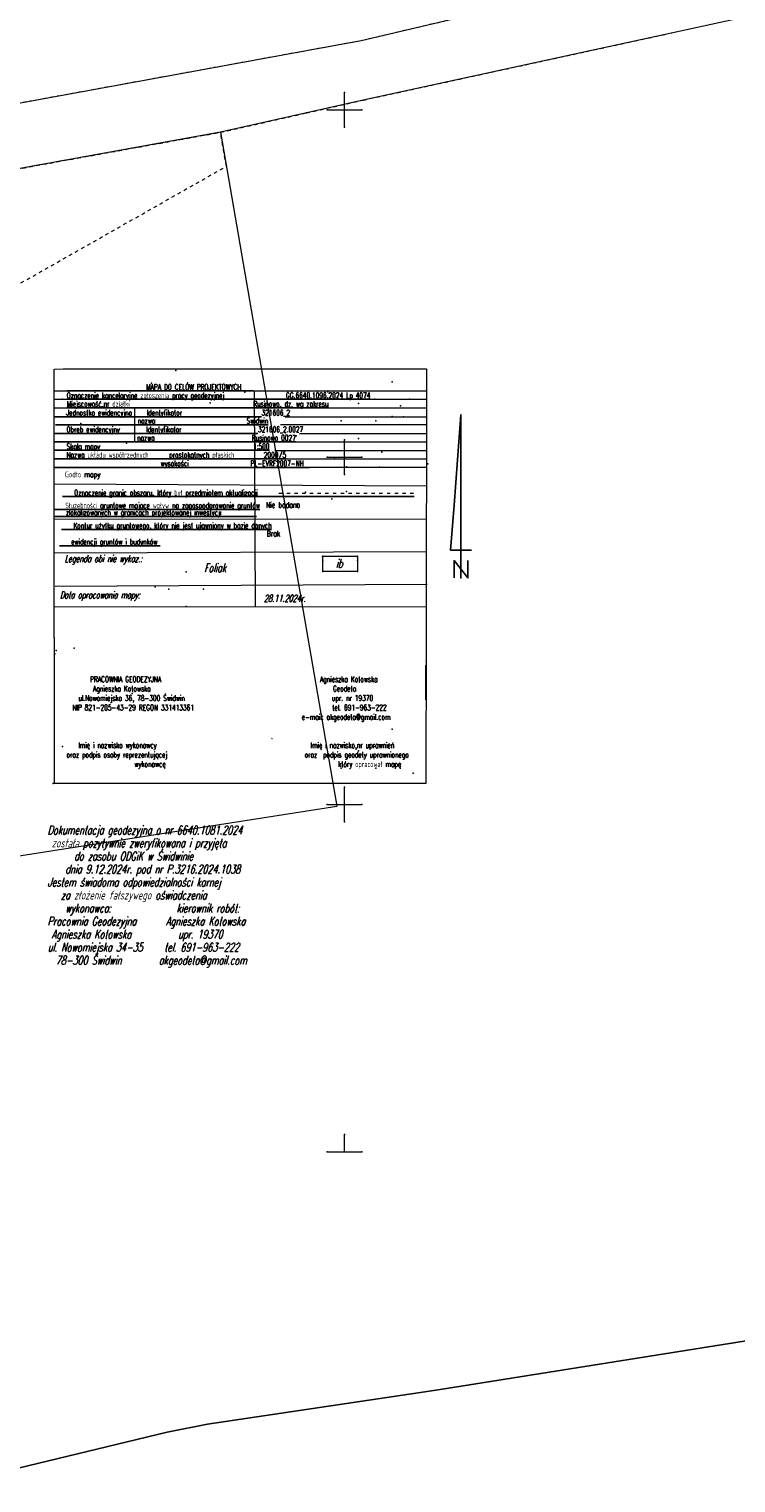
# Model space of a CAD drawing. Header units: metres. Extents: x 5537264 to 5541990, y 5958323 to 5965240.
# Tile 20 of 27: x 5539655 to 5539756, y 5961202 to 5961412. Entities that reach past the tile are written whole.
import ezdxf
from ezdxf.enums import TextEntityAlignment as Align

# ---------------------------------------------------------------- set-up
doc = ezdxf.new("R2010")
doc.units = ezdxf.units.M
doc.linetypes.add('L_0_03', pattern=[1, 0.5, -0.5])
doc.layers.get('0').update_dxf_attribs({"linetype": 'CONTINUOUS', "lineweight": 18})
for name, color, linetype, lineweight in [('121_Punkt_osnowy_szczegolowej_Atr103', 7, 'CONTINUOUS', 18), ('211_Nr_dzialki', 96, 'CONTINUOUS', 18), ('217_kontur_klasyfikacyjny', 3, 'L_0_03', 18), ('218_kontur_uzytku_gruntowego', 3, 'L_0_03', 18), ('219_dzialka_ewidencyjna', 96, 'CONTINUOUS', 18), ('foliak_dla_projektanta', 5, 'CONTINUOUS', 18), ('kraweznik', 7, 'CONTINUOUS', 25), ('opios', 7, 'CONTINUOUS', 18), ('opis_mapy', 7, 'CONTINUOUS', 18), ('przewod_elektroenergetyczny_sredniego_napiecia__linia____symbol', 7, 'CONTINUOUS', 18), ('uwierzytelnienie', 1, 'CONTINUOUS', 18), ('Wstawianie_ramki_sekcyjnej_z_opisem', 7, 'CONTINUOUS', 18)]:
    doc.layers.add(name, color=color, linetype=linetype, lineweight=lineweight)
doc.layers.add('KArta3', color=7, linetype='CONTINUOUS')
doc.styles.get("Standard").update_dxf_attribs({"font": 'simplex.shx'})

# ---------------------------------------------------------------- blocks, each defined once
blk = doc.blocks.new('PLN')
at = {"color": 0, "linetype": 'Continuous', "lineweight": 25, "flags": 128}
for points in [[(0, 27), (0, 47), (-1, 34)], [(-1, 34), (-2, 21)], [(0, 27), (0, 8)], [(-2, 21), (-3, 8), (3, 8)], [(-2, 0), (-2, 5), (2, 0), (2, 5)], [(0, 8), (0, 0)]]:
    blk.add_lwpolyline(points, dxfattribs=at)
blk = doc.blocks.new('GRO')
at = {"layer": '121_Punkt_osnowy_szczegolowej_Atr103', "color": 0, "linetype": 'Continuous'}
blk.add_circle((0, 0), 0.1, dxfattribs=at)

msp = doc.modelspace()

# ---------------------------------------------------------------- linework, layer by layer
at = {"color": 7, "linetype": 'ByBlock'}
for p, q in [((5539658.18, 5961362.68), (5539659.5, 5961362.71)), ((5539658.18, 5961323.96), (5539658.18, 5961362.68)), ((5539659.52, 5961362.72), (5539711.84, 5961362.72)), ((5539711.84, 5961362.72), (5539711.79, 5961323.96)), ((5539658.16, 5961359.54), (5539711.9, 5961359.52)), ((5539658.22, 5961358.33), (5539711.83, 5961358.33)), ((5539687.02, 5961359.52), (5539687.13, 5961328.38)), ((5539658.18, 5961357.1), (5539711.78, 5961357.07)), ((5539669.77, 5961357.06), (5539669.77, 5961352.16)), ((5539690.82, 5961354.67), (5539711.83, 5961354.67)), ((5539691.45, 5961355.82), (5539711.83, 5961355.82)), ((5539691.62, 5961352.21), (5539711.8, 5961352.21)), ((5539693.54, 5961353.42), (5539711.83, 5961353.42)), ((5539689.99, 5961350.97), (5539711.8, 5961350.97)), ((5539690.57, 5961349.75), (5539711.8, 5961349.75)), ((5539693.57, 5961348.54), (5539711.8, 5961348.54)), ((5539658.32, 5961331.41), (5539711.95, 5961331.73)), ((5539711.72, 5961302.99), (5539658.06, 5961302.99))]:
    msp.add_line(p, q, dxfattribs=at)
at = {"linetype": 'Continuous'}
for p, q in [((5539658.18, 5961346.14), (5539711.82, 5961345.87)), ((5539658.11, 5961328.45), (5539711.73, 5961328.48))]:
    msp.add_line(p, q, dxfattribs=at)
at = {"linetype": 'ByBlock'}
for p, q in [((5539711.81, 5961341.06), (5539658.18, 5961341.04)), ((5539658.18, 5961336.23), (5539711.81, 5961336.39)), ((5539658.21, 5961324.02), (5539658.21, 5961302.99)), ((5539711.77, 5961323.95), (5539711.72, 5961302.99))]:
    msp.add_line(p, q, dxfattribs=at)
for p in [(5539700, 5961402.5), (5539697.5, 5961400), (5539702.5, 5961400), (5539694.55, 5961399.55), (5539700, 5961397.5), (5539683, 5961391.87), (5539700, 5961352.5), (5539697.5, 5961350), (5539702.5, 5961350), (5539700, 5961347.5), (5539696.87, 5961335.67), (5539696.88, 5961335.73), (5539696.88, 5961335.06), (5539696.89, 5961335.72), (5539701.87, 5961335.73), (5539701.87, 5961335.66), (5539701.88, 5961335.11), (5539696.88, 5961333.52), (5539701.88, 5961333.52), (5539700, 5961302.5), (5539697.5, 5961300), (5539702.5, 5961300), (5539700, 5961297.5), (5539700, 5961252.5), (5539697.5, 5961250), (5539700, 5961250), (5539702.5, 5961250)]:
    msp.add_point(p)
at = {"color": 7}
for p in [(5539675.73, 5961362.46), (5539675.73, 5961362.46), (5539675.73, 5961362.46), (5539675.73, 5961362.46), (5539662.04, 5961354.67), (5539708.51, 5961355.79), (5539708.51, 5961355.79), (5539708.51, 5961355.79), (5539708.51, 5961355.79), (5539668.64, 5961352.02), (5539691.49, 5961353.49), (5539693.04, 5961353.08), (5539698.6, 5961349.77), (5539705.42, 5961350.71), (5539700.29, 5961345.03)]:
    msp.add_point(p, dxfattribs=at)
at = {"color": 0}
for p in [(5539672.22, 5961360.66), (5539706.89, 5961360.84), (5539659.39, 5961358.34), (5539685.68, 5961359.34), (5539697.63, 5961359.38), (5539704.39, 5961358.34), (5539709.39, 5961358.34), (5539680.66, 5961357.83), (5539680.66, 5961357.83), (5539689.98, 5961356.54), (5539702.03, 5961357.7), (5539708.11, 5961357.38), (5539662.04, 5961354.82), (5539693.87, 5961353.95), (5539699.53, 5961355.2), (5539704.53, 5961355.2), (5539706.89, 5961355.84), (5539702.03, 5961352.7), (5539700.32, 5961348.61), (5539705.06, 5961348.56), (5539712.04, 5961349.03), (5539671.86, 5961344.32), (5539673.41, 5961345.06), (5539694.4, 5961344.97), (5539698.19, 5961344), (5539693.21, 5961343.26), (5539677.2, 5961333.47), (5539672.76, 5961331.3), (5539674.7, 5961330.97), (5539679.7, 5961330.97), (5539677.2, 5961328.47), (5539661.07, 5961322.49), (5539661.07, 5961322.49), (5539658.29, 5961321.68), (5539658.29, 5961321.68), (5539658.47, 5961322.15), (5539658.47, 5961322.15), (5539711.8, 5961320.63), (5539669.44, 5961315.97), (5539706.89, 5961310.84), (5539659.39, 5961308.34), (5539704.39, 5961308.34), (5539702.03, 5961307.7), (5539706.89, 5961305.84), (5539699.53, 5961305.2), (5539704.53, 5961305.2), (5539709.93, 5961304.52), (5539709.93, 5961304.52), (5539658.04, 5961302.99)]:
    msp.add_point(p, dxfattribs=at)
at = {"layer": '121_Punkt_osnowy_szczegolowej_Atr103', "color": 7}
msp.add_point((5539708.51, 5961355.79), dxfattribs=at)
at = {"layer": '217_kontur_klasyfikacyjny', "lineweight": 18, "flags": 128}
for points in [[(5539682.16, 5961396.76), (5539645.79, 5961390.2)], [(5539683, 5961391.87), (5539682.16, 5961396.76)], [(5539648.2, 5961372.11), (5539683, 5961391.87)]]:
    msp.add_lwpolyline(points, dxfattribs=at)
at = {"layer": '218_kontur_uzytku_gruntowego', "lineweight": 18, "flags": 128}
for points in [[(5539734.23, 5961417.41), (5539702.41, 5961409.93)], [(5539702.69, 5961401.39), (5539747.49, 5961411.14)], [(5539702.41, 5961409.93), (5539621.78, 5961395.21)], [(5539694.55, 5961399.55), (5539702.69, 5961401.39)], [(5539682.16, 5961396.76), (5539694.55, 5961399.55)], [(5539682.16, 5961396.76), (5539645.79, 5961390.2)], [(5539645.79, 5961390.2), (5539682.16, 5961396.76)], [(5539683, 5961391.87), (5539682.16, 5961396.76)], [(5539648.2, 5961372.11), (5539683, 5961391.87)]]:
    msp.add_lwpolyline(points, dxfattribs=at)
at = {"layer": '219_dzialka_ewidencyjna', "linetype": 'Continuous', "lineweight": 18, "flags": 128}
for points in [[(5539844.3, 5961443.29), (5539702.41, 5961409.93)], [(5539857.92, 5961435.18), (5539702.69, 5961401.39)], [(5539702.41, 5961409.93), (5539621.78, 5961395.21)], [(5539702.69, 5961401.39), (5539682.16, 5961396.76)], [(5539682.16, 5961396.76), (5539645.79, 5961390.2)], [(5539682.16, 5961396.76), (5539698.93, 5961299.77)], [(5539627.92, 5961288.68), (5539698.93, 5961299.77)]]:
    msp.add_lwpolyline(points, dxfattribs=at)
at = {"layer": 'foliak_dla_projektanta', "linetype": 'Continuous', "lineweight": 18, "flags": 128}
msp.add_lwpolyline([(5539701.87, 5961335.73), (5539701.88, 5961333.52), (5539696.88, 5961333.52), (5539696.88, 5961335.73)], close=True, dxfattribs=at)
at = {"layer": 'kraweznik', "linetype": 'Continuous', "lineweight": 25, "flags": 128}
msp.add_lwpolyline([(5539759.69, 5961223.05), (5539721.06, 5961216.94), (5539713.79, 5961215.75), (5539710.61, 5961215.28), (5539680.29, 5961210.78), (5539674.49, 5961209.63), (5539644.24, 5961202.32)], dxfattribs=at)
at = {"layer": 'opios'}
msp.add_point((5539716.8, 5961332.6), dxfattribs=at)
at = {"layer": 'opis_mapy', "linetype": 'Continuous', "lineweight": 18, "flags": 128}
msp.add_lwpolyline([(5539711.73, 5961315.06), (5539711.73, 5961320.06)], dxfattribs=at)
at = {"layer": 'przewod_elektroenergetyczny_sredniego_napiecia__linia____symbol', "color": 1}
msp.add_point((5539680.66, 5961357.83), dxfattribs=at)
msp.add_point((5539680.66, 5961357.83), dxfattribs=at)
at = {"layer": 'Wstawianie_ramki_sekcyjnej_z_opisem', "linetype": 'Continuous', "lineweight": 18, "flags": 128}
for points in [[(5539700, 5961397.5), (5539700, 5961402.5)], [(5539700, 5961397.5), (5539700, 5961402.5)], [(5539697.5, 5961400), (5539702.5, 5961400)], [(5539697.5, 5961400), (5539702.5, 5961400)], [(5539700, 5961347.5), (5539700, 5961352.5)], [(5539700, 5961347.5), (5539700, 5961352.5)], [(5539697.5, 5961350), (5539702.5, 5961350)], [(5539697.5, 5961350), (5539702.5, 5961350)], [(5539700, 5961297.5), (5539700, 5961302.5)], [(5539700, 5961297.5), (5539700, 5961302.5)], [(5539697.5, 5961300), (5539702.5, 5961300)], [(5539697.5, 5961300), (5539702.5, 5961300)], [(5539700, 5961250), (5539700, 5961252.5)], [(5539700, 5961250), (5539700, 5961252.5)], [(5539697.5, 5961250), (5539702.5, 5961250)], [(5539697.5, 5961250), (5539702.5, 5961250)]]:
    msp.add_lwpolyline(points, dxfattribs=at)

# ---------------------------------------------------------------- block references
at = {"layer": '121_Punkt_osnowy_szczegolowej_Atr103', "color": 7, "linetype": 'Continuous', "xscale": 0.25, "yscale": 0.25, "zscale": 0.25}
msp.add_blockref('GRO', (5539708.51, 5961355.79), dxfattribs=at)
at = {"layer": 'opios', "linetype": 'Continuous', "xscale": 0.5, "yscale": 0.5, "zscale": 0.5}
msp.add_blockref('PLN', (5539716.8, 5961332.6), dxfattribs=at)

# ---------------------------------------------------------------- texts
at = {"color": 7, "linetype": 'ByBlock', "char_height": 0.815, "width": 14.4327, "attachment_point": 1}
for s, insert in [('{\\W0.65;Godło mapy}', (5539659.75, 5961347.91)), ('{\\W0.65;Nie badano}', (5539688.7, 5961343.53)), ('{\\W0.65;Brak}', (5539688.81, 5961339.4))]:
    msp.add_mtext(s, dxfattribs=dict(at, insert=insert))
at = {"linetype": 'ByBlock', "insert": (5539659.98, 5961321.15), "char_height": 0.815, "width": 52.9047, "attachment_point": 1}
msp.add_mtext('\\P{\\W0.62000x;\\C7;    }\\P{\\W0.62000x;\\C7;        PRACOWNIA GEODEZYJNA                                                      Agnieszka Kotowska}\\P{\\W0.62000x;\\C7;         Agnieszka Kotowska                                                              Geodeta}\\P{\\W0.62000x;\\C7;    ul.Nowomiejska 36, 78-300 Świdwin                                                  upr. nr 19370}\\P{\\W0.62000x;\\C7;  NIP 821-205-43-29 REGON 331413361                                               tel. 691-963-222}\\P{\\W0.62000x;\\C7;                                                                                e-mail: akgeodeta@gmail.com}\\P\\P{\\W0.62000x;\\C7;         ^I^I^I^I^I^I^I        .}\\P{\\W0.62000x;\\C7;    Imię i nazwisko wykonawcy^I^I^I^I^I^I^I      Imię i nazwisko,nr uprawnień}\\P{\\W0.62000x;\\C7;oraz podpis osoby reprezentującej^I^I^I^I^I^I    oraz  podpis geodety uprawnionego}\\P{\\W7.13073x; ^I^I}{\\W0.62000x;\\C7;wykonawcę^I^I^I^I^I^I^I^Iktóry opracował mapę}', dxfattribs=at)
at = {"layer": '211_Nr_dzialki', "color": 7, "oblique": 15, "width": 0.62}
for s, p in [('Legenda obi nie wykaz.: ', (5539659.69, 5961334.86)), ('Data opracowania mapy: ', (5539659.02, 5961329.65)), ('28.11.2024r.', (5539688.42, 5961329.17))]:
    msp.add_text(s, height=1, dxfattribs=at).set_placement(p)
at = {"layer": 'foliak_dla_projektanta', "lineweight": 25, "oblique": 15, "width": 0.66}
for s, p in [('ib', (5539698.79, 5961335.29)), ('Foliak', (5539679.79, 5961334.68))]:
    msp.add_text(s, height=1.25, dxfattribs=at).set_placement(p, align=Align.TOP_LEFT)
at = {"layer": 'KArta3', "color": 7, "width": 0.62}
for s, p in [('%%U                           MAPA DO CELÓW PROJEKTOWYCH    ', (5539660.01, 5961359.7)), ('%%UOznaczenie kancelaryjne zgłoszenia pracy geodezyjnej                     GG.6640.1096.2024 Lp 4074', (5539660.01, 5961358.48)), ('%%UMiejscowość,nr działki                                          Rusinowo, dz. wg zakresu', (5539660.01, 5961357.26)), ('%%U    Jednostka ewidencyjna     Identyfikator                           %%U321606_2', (5539658.25, 5961355.98)), ('%%U    Obręb ewidencyjny         Identyfikator                          %%U321606_2.0027', (5539658.28, 5961353.58)), ('%%U                            nazwa                               Świdwin', (5539658.38, 5961354.83)), ('%%U    Skala mapy                                                    1:500', (5539658.28, 5961351.14)), ('%%U                            nazwa                                 Rusinowo 0027', (5539658.28, 5961352.36)), ('%%U    Nazwa układu współrzędnych       prostokątnych płaskich          2000/5', (5539658.28, 5961349.91)), ('%%U                                    wysokości                     PL-EVRF2007-NH  ', (5539658.28, 5961348.69)), ('%%U    Oznaczenie granic obszaru, który był przedmiotem aktualizacji       - - - - - - - - - - - - - - - - - -', (5539659.38, 5961344.47)), ('%%U    Służebności gruntowe mające wpływ na zagospodarowanie gruntów', (5539658.11, 5961342.63)), ('%%U    zlokalizowanych w granicach projektowanej inwestycji            ', (5539658.18, 5961341.62)), ('%%U    Kontur użytku gruntowego, który nie jest ujawniony w bazie danych', (5539659.27, 5961339.74)), ('%%U    ewidencji gruntów i budynków ', (5539658.95, 5961337.41))]:
    msp.add_text(s, height=0.815, dxfattribs=at).set_placement(p)
at = {"layer": 'uwierzytelnienie', "lineweight": 25, "oblique": 15, "width": 0.68}
for s, p in [('Dokumentacja geodezyjna o nr 6640.1081.2024', (5539657.26, 5961296.93)), (' została pozytywnie zweryfikowana i przyjęta ', (5539657.26, 5961295.06)), ('      do zasobu ODGiK w Świdwinie', (5539657.26, 5961293.18)), ('    dnia 9.12.2024r. pod nr P.3216.2024.1038', (5539657.26, 5961291.31)), ('Jestem świadoma odpowiedzialności karnej', (5539657.26, 5961289.43)), ('   za złożenie fałszywego oświadczenia', (5539657.26, 5961287.56)), ('    wykonawca:              kierownik robót:', (5539657.26, 5961285.68)), ('Pracownia Geodezyjna     Agnieszka Kotowska', (5539657.26, 5961283.81)), (' Agnieszka Kotowska         upr. 19370', (5539657.26, 5961281.93)), ('ul. Nowomiejska 34-35   tel. 691-963-222', (5539657.26, 5961280.06)), ('  78-300 Świdwin       akgeodeta@gmail.com', (5539657.26, 5961278.18))]:
    msp.add_text(s, height=1.25, dxfattribs=at).set_placement(p, align=Align.TOP_LEFT)

doc.saveas('drawing.dxf')
